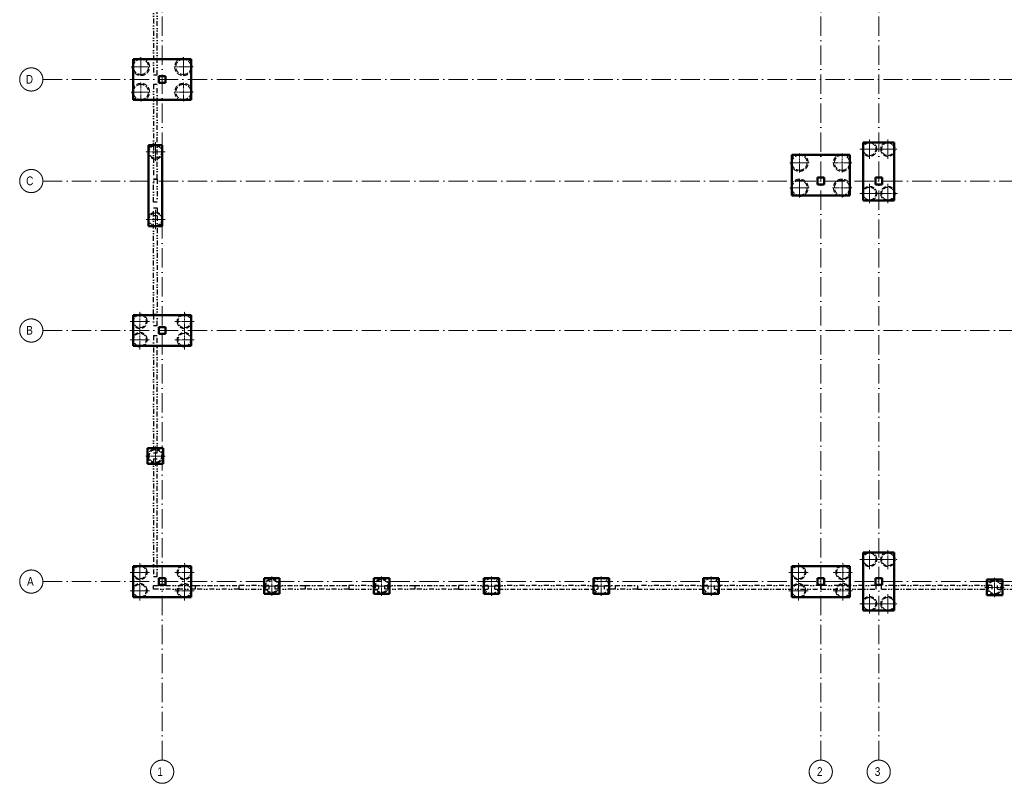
# Model space of a CAD drawing. Header units: millimetres. Extents: x -2694 to 670324, y -147023 to 76385.
# Tile 1 of 51: x -2694 to 48270, y -2696 to 36844. Entities that reach past the tile are written whole.
import ezdxf

# ---------------------------------------------------------------- set-up
doc = ezdxf.new("R2010")
doc.units = ezdxf.units.MM
doc.header["$LTSCALE"] = 10
for name, pattern in [('A_CARA_07', [7, 5, -2]), ('DASHDOT', [25.4, 12.7, -6.35, 0, -6.35]), ('DIVIDE', [31.75, 12.7, -6.35, 0, -6.35, 0, -6.35]), ('Čerchovaná 20mm', [3000, 2000, -500, 0, -500])]:
    doc.linetypes.add(name, pattern=pattern)
for name, color, linetype, lineweight in [('_A_OSY_HPFM', 253, 'DASHDOT', 13), ('CA_NEVHRA', 43, 'A_CARA_07', 20), ('CA_POHHRA25', 7, 'Continuous', 20), ('CA_REZY', 1, 'Continuous', 40), ('CA_ZAKLADY25', 43, 'Continuous', 20)]:
    doc.layers.add(name, color=color, linetype=linetype, lineweight=lineweight)
doc.styles.add('KÓTY', font='ARIALN.TTF')

# ---------------------------------------------------------------- blocks, each defined once
blk = doc.blocks.new('OSY_HPFM')
at = {"layer": '_A_OSY_HPFM', "color": 7, "linetype": 'Čerchovaná 20mm', "lineweight": 9, "ltscale": 0.05, "transparency": 33554641}
for p, q in [((4680, -1496), (4680, 75185)), ((38770, -1496), (38770, 75185)), ((41770, -1496), (41770, 75185)), ((-1494, 33750), (294943, 33750)), ((-1494, 28490), (294943, 28490)), ((-1494, 20750), (294943, 20750)), ((-1494, 7750), (294943, 7750))]:
    blk.add_line(p, q, dxfattribs=at)
at = {"layer": '_A_OSY_HPFM', "color": 7, "lineweight": 9, "ltscale": 100, "transparency": 33554641}
for centre in [(-2094, 33750), (-2094, 28490), (-2094, 20750), (-2094, 7750), (4680, -2096), (38770, -2096), (41770, -2096)]:
    blk.add_circle(centre, 600, dxfattribs=at)
at = {"layer": '_A_OSY_HPFM', "color": 7, "lineweight": 9, "ltscale": 0.05, "transparency": 33554641, "style": 'KÓTY'}
for s, p in [('D', (-2376, 33535)), ('C', (-2359, 28275)), ('B', (-2357, 20535)), ('A', (-2311, 7535)), ('1', (4433, -2314)), ('2', (38573, -2314)), ('3', (41565, -2314))]:
    blk.add_text(s, height=450, dxfattribs=at).set_placement(p)
blk = doc.blocks.new('zaklady hpfm')
at = {"layer": 'CA_ZAKLADY25', "color": 8, "lineweight": 50, "true_color": 0x7b7b7b}
for p, q in [((3180, 34800), (3180, 32700)), ((6180, 34800), (3180, 34800)), ((3180, 34800), (6180, 34800)), ((3180, 32700), (3180, 34800)), ((6180, 32700), (6180, 34800)), ((6180, 34800), (6180, 32700)), ((4505, 33575), (4505, 33925)), ((4505, 33925), (4855, 33925)), ((4505, 33925), (4505, 33575)), ((4855, 33925), (4505, 33925)), ((4855, 33925), (4855, 33575)), ((4855, 33575), (4855, 33925)), ((4855, 33575), (4505, 33575)), ((4505, 33575), (4855, 33575)), ((3180, 32700), (6180, 32700)), ((6180, 32700), (3180, 32700)), ((4680, 30350), (3980, 30350)), ((3980, 30350), (3980, 26150)), ((3980, 26150), (3980, 30350)), ((3980, 30350), (4680, 30350)), ((4680, 26150), (4680, 30350)), ((4680, 30350), (4680, 26150)), ((42570, 30490), (40970, 30490)), ((40970, 30490), (40970, 27490)), ((40970, 30490), (40970, 27490)), ((40970, 30490), (42570, 30490)), ((42570, 27490), (42570, 30490)), ((42570, 30490), (42570, 27490)), ((37270, 29840), (37270, 27740)), ((40270, 29840), (37270, 29840)), ((37270, 29840), (40270, 29840)), ((37270, 27740), (37270, 29840)), ((40270, 27740), (40270, 29840)), ((40270, 29840), (40270, 27740)), ((38595, 28315), (38595, 28665)), ((38595, 28665), (38945, 28665)), ((38595, 28665), (38595, 28315)), ((38945, 28665), (38595, 28665)), ((38945, 28665), (38945, 28315)), ((38945, 28665), (38945, 28315)), ((41595, 28665), (41945, 28665)), ((41595, 28315), (41595, 28665)), ((41945, 28665), (41595, 28665)), ((41595, 28665), (41595, 28315)), ((41945, 28665), (41945, 28315)), ((41945, 28315), (41945, 28665)), ((38945, 28315), (38595, 28315)), ((38595, 28315), (38945, 28315)), ((41945, 28315), (41595, 28315)), ((41595, 28315), (41945, 28315)), ((37270, 27740), (40270, 27740)), ((37270, 27740), (40270, 27740)), ((40970, 27490), (42570, 27490)), ((42570, 27490), (40970, 27490)), ((3980, 26150), (4680, 26150)), ((4680, 26150), (3980, 26150)), ((3180, 21550), (3180, 19950)), ((6180, 21550), (3180, 21550)), ((3180, 21550), (6180, 21550)), ((3180, 19950), (3180, 21550)), ((6180, 19950), (6180, 21550)), ((6180, 21550), (6180, 19950)), ((4505, 20575), (4505, 20925)), ((4505, 20925), (4855, 20925)), ((4505, 20925), (4505, 20575)), ((4855, 20925), (4505, 20925)), ((4855, 20925), (4855, 20575)), ((4855, 20575), (4855, 20925)), ((4855, 20575), (4505, 20575)), ((4505, 20575), (4855, 20575)), ((3180, 19950), (6180, 19950)), ((6180, 19950), (3180, 19950)), ((4730, 14650), (3930, 14650)), ((3930, 14650), (3930, 13850)), ((3930, 13850), (3930, 14650)), ((3930, 14650), (4730, 14650)), ((4730, 13850), (4730, 14650)), ((4730, 14650), (4730, 13850)), ((3930, 13850), (4730, 13850)), ((4730, 13850), (3930, 13850)), ((42570, 9250), (40970, 9250)), ((40970, 9250), (40970, 6250)), ((40970, 6250), (40970, 9250)), ((40970, 9250), (42570, 9250)), ((42570, 6250), (42570, 9250)), ((42570, 9250), (42570, 6250)), ((3180, 8550), (3180, 6950)), ((6180, 8550), (3180, 8550)), ((3180, 8550), (6180, 8550)), ((3180, 6950), (3180, 8550)), ((6180, 6950), (6180, 8550)), ((6180, 8550), (6180, 6950)), ((37270, 8550), (37270, 6950)), ((40270, 8550), (37270, 8550)), ((37270, 8550), (40270, 8550)), ((37270, 6950), (37270, 8550)), ((40270, 6950), (40270, 8550)), ((40270, 8550), (40270, 6950)), ((4505, 7575), (4505, 7925)), ((4505, 7925), (4855, 7925)), ((4505, 7925), (4505, 7575)), ((4855, 7925), (4505, 7925)), ((4855, 7925), (4855, 7575)), ((4855, 7575), (4855, 7925)), ((10760, 7920), (9960, 7920)), ((9960, 7920), (9960, 7120)), ((9960, 7120), (9960, 7920)), ((9960, 7920), (10760, 7920)), ((10760, 7120), (10760, 7920)), ((10760, 7920), (10760, 7120)), ((16440, 7920), (15640, 7920)), ((15640, 7920), (15640, 7120)), ((15640, 7120), (15640, 7920)), ((15640, 7920), (16440, 7920)), ((16440, 7120), (16440, 7920)), ((16440, 7920), (16440, 7120)), ((22125, 7920), (21325, 7920)), ((21325, 7920), (21325, 7120)), ((21325, 7120), (21325, 7920)), ((21325, 7920), (22125, 7920)), ((22125, 7120), (22125, 7920)), ((22125, 7920), (22125, 7120)), ((27810, 7920), (27010, 7920)), ((27010, 7920), (27010, 7120)), ((27010, 7120), (27010, 7920)), ((27010, 7920), (27810, 7920)), ((27810, 7120), (27810, 7920)), ((27810, 7920), (27810, 7120)), ((33490, 7920), (32690, 7920)), ((32690, 7920), (32690, 7120)), ((32690, 7120), (32690, 7920)), ((32690, 7920), (33490, 7920)), ((33490, 7120), (33490, 7920)), ((33490, 7920), (33490, 7120)), ((38595, 7575), (38595, 7925)), ((38595, 7925), (38945, 7925)), ((38595, 7925), (38595, 7575)), ((38945, 7925), (38595, 7925)), ((38945, 7925), (38945, 7575)), ((38945, 7575), (38945, 7925)), ((41595, 7925), (41945, 7925)), ((41595, 7575), (41595, 7925)), ((41945, 7925), (41595, 7925)), ((41595, 7925), (41595, 7575)), ((41945, 7925), (41945, 7575)), ((41945, 7575), (41945, 7925)), ((48170, 7850), (47370, 7850)), ((47370, 7850), (47370, 7050)), ((47370, 7050), (47370, 7850)), ((47370, 7850), (48170, 7850)), ((48170, 7050), (48170, 7850)), ((48170, 7850), (48170, 7050)), ((4855, 7575), (4505, 7575)), ((4505, 7575), (4855, 7575)), ((38945, 7575), (38595, 7575)), ((38595, 7575), (38945, 7575)), ((41945, 7575), (41595, 7575)), ((41595, 7575), (41945, 7575)), ((3180, 6950), (6180, 6950)), ((6180, 6950), (3180, 6950)), ((9960, 7120), (10760, 7120)), ((10760, 7120), (9960, 7120)), ((15640, 7120), (16440, 7120)), ((16440, 7120), (15640, 7120)), ((21325, 7120), (22125, 7120)), ((22125, 7120), (21325, 7120)), ((27010, 7120), (27810, 7120)), ((27810, 7120), (27010, 7120)), ((32690, 7120), (33490, 7120)), ((33490, 7120), (32690, 7120)), ((37270, 6950), (40270, 6950)), ((40270, 6950), (37270, 6950)), ((47370, 7050), (48170, 7050)), ((48170, 7050), (47370, 7050)), ((40970, 6250), (42570, 6250)), ((42570, 6250), (40970, 6250))]:
    blk.add_line(p, q, dxfattribs=at)
blk = doc.blocks.new('PRAHY')
at = {"layer": 'CA_REZY', "color": 251, "linetype": 'DIVIDE', "lineweight": 25, "ltscale": 2, "true_color": 0x646464}
for p, q in [((4230, -155899), (4230, -161999)), ((4430, -161999), (4430, -155899)), ((4430, -161999), (4230, -161999)), ((4230, -162479), (4430, -162479)), ((4230, -162479), (4230, -167384)), ((4430, -167384), (4430, -162479)), ((4230, -167384), (4430, -167384)), ((4230, -168579), (4230, -167384)), ((4430, -167384), (4230, -167384)), ((4430, -167384), (4430, -168579)), ((4430, -168579), (4230, -168579)), ((4230, -168881), (4430, -168881)), ((4230, -169299), (4230, -168881)), ((4430, -168881), (4430, -169299)), ((4430, -169299), (4230, -169299)), ((4230, -174399), (4230, -169299)), ((4430, -169299), (4230, -169299)), ((4430, -169299), (4430, -174399)), ((4430, -174399), (4230, -174399)), ((4230, -174399), (4230, -174981)), ((4430, -174399), (4230, -174399)), ((4430, -174981), (4430, -174399)), ((4430, -174981), (4230, -174981)), ((4230, -175479), (4430, -175479)), ((4230, -175479), (4230, -181579)), ((4430, -181579), (4430, -175479)), ((4430, -181579), (4230, -181579)), ((4230, -181879), (4430, -181879)), ((4230, -181879), (4230, -187979)), ((4430, -187979), (4430, -181879)), ((4430, -187979), (4230, -187979)), ((4230, -188629), (4230, -188429)), ((4230, -188429), (6390, -188429)), ((6390, -188429), (6390, -188629)), ((6390, -188429), (8650, -188429)), ((6390, -188429), (6390, -188629)), ((10200, -188429), (8650, -188429)), ((8650, -188429), (8650, -188629)), ((8650, -188429), (8650, -188629)), ((10200, -188429), (10200, -188629)), ((10533, -188629), (10533, -188429)), ((10533, -188429), (12080, -188429)), ((12080, -188429), (12080, -188629)), ((12080, -188429), (14340, -188429)), ((12080, -188429), (12080, -188629)), ((15873, -188429), (14340, -188429)), ((14340, -188429), (14340, -188629)), ((14340, -188429), (14340, -188629)), ((15873, -188429), (15873, -188629)), ((16213, -188629), (16213, -188429)), ((16213, -188429), (17760, -188429)), ((17760, -188429), (17760, -188629)), ((17760, -188429), (20020, -188429)), ((17760, -188429), (17760, -188629)), ((21553, -188429), (20020, -188429)), ((20020, -188429), (20020, -188629)), ((20020, -188429), (20020, -188629)), ((21553, -188429), (21553, -188629)), ((21898, -188629), (21898, -188429)), ((22070, -188429), (21898, -188429)), ((27238, -188429), (22070, -188429)), ((27238, -188429), (27238, -188629)), ((27583, -188629), (27583, -188429)), ((27583, -188429), (28120, -188429)), ((28120, -188429), (28120, -188629)), ((28120, -188429), (29280, -188429)), ((28120, -188429), (28120, -188629)), ((32923, -188429), (29280, -188429)), ((29280, -188429), (29280, -188629)), ((29280, -188429), (29280, -188629)), ((32923, -188429), (32923, -188629)), ((33270, -188629), (33270, -188429)), ((38770, -188429), (33270, -188429)), ((38770, -188429), (38770, -188629)), ((38770, -188629), (38770, -188429)), ((41620, -188429), (38770, -188429)), ((41620, -188429), (41620, -188629)), ((41920, -188629), (41920, -188429)), ((47620, -188429), (41920, -188429)), ((47620, -188429), (47620, -188629)), ((47920, -188629), (47920, -188429)), ((53620, -188429), (47920, -188429)), ((6390, -188629), (4230, -188629)), ((8650, -188629), (6390, -188629)), ((8650, -188629), (10200, -188629)), ((12080, -188629), (10533, -188629)), ((14340, -188629), (12080, -188629)), ((14340, -188629), (15873, -188629)), ((17760, -188629), (16213, -188629)), ((20020, -188629), (17760, -188629)), ((20020, -188629), (21553, -188629)), ((21898, -188629), (22070, -188629)), ((22070, -188629), (27238, -188629)), ((28120, -188629), (27583, -188629)), ((29280, -188629), (28120, -188629)), ((29280, -188629), (32923, -188629)), ((33270, -188629), (38770, -188629)), ((38770, -188629), (41620, -188629)), ((41920, -188629), (47620, -188629)), ((47920, -188629), (53620, -188629))]:
    blk.add_line(p, q, dxfattribs=at)
blk = doc.blocks.new('PILOTY')
at = {"layer": 'CA_NEVHRA', "color": 8, "true_color": 0x7b7b7b}
for p, q in [((3580, -167295), (3580, -166795)), ((5780, -167295), (5780, -166795)), ((3580, -167295), (3080, -167295)), ((3580, -167295), (4080, -167295)), ((3580, -167295), (3580, -167795)), ((5780, -167295), (5280, -167295)), ((5780, -167295), (5780, -167795)), ((5780, -167295), (6280, -167295)), ((3580, -168595), (3580, -168095)), ((5780, -168595), (5780, -168095)), ((3580, -168595), (3080, -168595)), ((3580, -168595), (3580, -169095)), ((3580, -168595), (4080, -168595)), ((5780, -168595), (5280, -168595)), ((5780, -168595), (6280, -168595)), ((5780, -168595), (5780, -169095)), ((4330, -171695), (4330, -171195)), ((41295, -171555), (41295, -171055)), ((42245, -171555), (42245, -171055)), ((4330, -171695), (3830, -171695)), ((4330, -171695), (4330, -172195)), ((4330, -171695), (4830, -171695)), ((41295, -171555), (40795, -171555)), ((41295, -171555), (41295, -172055)), ((41295, -171555), (41795, -171555)), ((42245, -171555), (41745, -171555)), ((42245, -171555), (42245, -172055)), ((42245, -171555), (42745, -171555)), ((37670, -172255), (37170, -172255)), ((37670, -172255), (37670, -171755)), ((37670, -172255), (38170, -172255)), ((37670, -172255), (37670, -172755)), ((39870, -172255), (39370, -172255)), ((39870, -172255), (39870, -171755)), ((39870, -172255), (39870, -172755)), ((39870, -172255), (40370, -172255)), ((37670, -173555), (37670, -173055)), ((39870, -173555), (39870, -173055)), ((37670, -173555), (37170, -173555)), ((37670, -173555), (37670, -174055)), ((37670, -173555), (37870, -173555)), ((37870, -173555), (38170, -173555)), ((39670, -173555), (39370, -173555)), ((39870, -173555), (39670, -173555)), ((39870, -173555), (40370, -173555)), ((39870, -173555), (39870, -174055)), ((41295, -173855), (41295, -173355)), ((42245, -173855), (42245, -173355)), ((41170, -173855), (40795, -173855)), ((41295, -173855), (41170, -173855)), ((41295, -173855), (41795, -173855)), ((41295, -173855), (41295, -174305)), ((42245, -173855), (41745, -173855)), ((42245, -173855), (42245, -174305)), ((42245, -173855), (42370, -173855)), ((42370, -173855), (42745, -173855)), ((4330, -175195), (4330, -174695)), ((41295, -174305), (41295, -174355)), ((42245, -174305), (42245, -174355)), ((4330, -175195), (3830, -175195)), ((4330, -175195), (4330, -175695)), ((4330, -175195), (4830, -175195)), ((3530, -180470), (3530, -179970)), ((5830, -180470), (5830, -179970)), ((3530, -180470), (3030, -180470)), ((3530, -180470), (3780, -180470)), ((3530, -180470), (3530, -180970)), ((3530, -181420), (3530, -180920)), ((3780, -180470), (4030, -180470)), ((5580, -180470), (5330, -180470)), ((5830, -180470), (5580, -180470)), ((5830, -180470), (5830, -180970)), ((5830, -180470), (6330, -180470)), ((5830, -181420), (5830, -180920)), ((3530, -181420), (3030, -181420)), ((3530, -181420), (3530, -181920)), ((3530, -181420), (3780, -181420)), ((3780, -181420), (4030, -181420)), ((5580, -181420), (5330, -181420)), ((5830, -181420), (5580, -181420)), ((5830, -181420), (6330, -181420)), ((5830, -181420), (5830, -181920)), ((4330, -187270), (4330, -186945)), ((4155, -187445), (3830, -187445)), ((4330, -187445), (4155, -187445)), ((4330, -187445), (4330, -187270)), ((4330, -187445), (4330, -187620)), ((4330, -187445), (4505, -187445)), ((4505, -187445), (4830, -187445)), ((4330, -187620), (4330, -187945)), ((41295, -192795), (41295, -192295)), ((42245, -192795), (42245, -192295)), ((3530, -193470), (3530, -192970)), ((5830, -193470), (5830, -192970)), ((37620, -193470), (37620, -192970)), ((39920, -193470), (39920, -192970)), ((41295, -192795), (40795, -192795)), ((41295, -192795), (41295, -193045)), ((41295, -192795), (41795, -192795)), ((41295, -193045), (41295, -193295)), ((42245, -192795), (41745, -192795)), ((42245, -192795), (42245, -193045)), ((42245, -192795), (42745, -192795)), ((42245, -193045), (42245, -193295)), ((3530, -193470), (3030, -193470)), ((3530, -193470), (3780, -193470)), ((3530, -193470), (3530, -193970)), ((3780, -193470), (4030, -193470)), ((5580, -193470), (5330, -193470)), ((5830, -193470), (5580, -193470)), ((5830, -193470), (5830, -193970)), ((5830, -193470), (6330, -193470)), ((37620, -193470), (37120, -193470)), ((37620, -193470), (37870, -193470)), ((37620, -193470), (37620, -193970)), ((37870, -193470), (38120, -193470)), ((39670, -193470), (39420, -193470)), ((39920, -193470), (39670, -193470)), ((39920, -193470), (39920, -193970)), ((39920, -193470), (40420, -193470)), ((3530, -194420), (3530, -193920)), ((5830, -194420), (5830, -193920)), ((10360, -193925), (10360, -193675)), ((10360, -194175), (10360, -193925)), ((16040, -193925), (16040, -193675)), ((16040, -194175), (16040, -193925)), ((21725, -193925), (21725, -193675)), ((21725, -194175), (21725, -193925)), ((27410, -193925), (27410, -193675)), ((27410, -194175), (27410, -193925)), ((33090, -193925), (33090, -193675)), ((33090, -194175), (33090, -193925)), ((37620, -194420), (37620, -193920)), ((39920, -194420), (39920, -193920)), ((47770, -194070), (47770, -193745)), ((47770, -194245), (47770, -194070)), ((3530, -194420), (3030, -194420)), ((3530, -194420), (3530, -194920)), ((3530, -194420), (3780, -194420)), ((3780, -194420), (4030, -194420)), ((5580, -194420), (5330, -194420)), ((5830, -194420), (5580, -194420)), ((5830, -194420), (6330, -194420)), ((5830, -194420), (5830, -194920)), ((10110, -194175), (9860, -194175)), ((10360, -194175), (10110, -194175)), ((10360, -194175), (10360, -194425)), ((10360, -194175), (10610, -194175)), ((10360, -194425), (10360, -194675)), ((10610, -194175), (10860, -194175)), ((15790, -194175), (15540, -194175)), ((16040, -194175), (15790, -194175)), ((16040, -194175), (16040, -194425)), ((16040, -194175), (16290, -194175)), ((16040, -194425), (16040, -194675)), ((16290, -194175), (16540, -194175)), ((21475, -194175), (21225, -194175)), ((21725, -194175), (21475, -194175)), ((21725, -194175), (21725, -194425)), ((21725, -194175), (21975, -194175)), ((21725, -194425), (21725, -194675)), ((21975, -194175), (22225, -194175)), ((27160, -194175), (26910, -194175)), ((27410, -194175), (27160, -194175)), ((27410, -194175), (27410, -194425)), ((27410, -194175), (27660, -194175)), ((27410, -194425), (27410, -194675)), ((27660, -194175), (27910, -194175)), ((32840, -194175), (32590, -194175)), ((33090, -194175), (32840, -194175)), ((33090, -194175), (33090, -194425)), ((33090, -194175), (33340, -194175)), ((33090, -194425), (33090, -194675)), ((33340, -194175), (33590, -194175)), ((37620, -194420), (37120, -194420)), ((37620, -194420), (37620, -194920)), ((37620, -194420), (37870, -194420)), ((37870, -194420), (38120, -194420)), ((39670, -194420), (39420, -194420)), ((39920, -194420), (39670, -194420)), ((39920, -194420), (40420, -194420)), ((39920, -194420), (39920, -194920)), ((41295, -194845), (41295, -194595)), ((42245, -194845), (42245, -194595)), ((47595, -194245), (47270, -194245)), ((47770, -194245), (47595, -194245)), ((47770, -194245), (47770, -194420)), ((47770, -194245), (47945, -194245)), ((47770, -194420), (47770, -194745)), ((47945, -194245), (48270, -194245)), ((41295, -195095), (40795, -195095)), ((41295, -195095), (41295, -194845)), ((41295, -195095), (41795, -195095)), ((41295, -195095), (41295, -195595)), ((42245, -195095), (41745, -195095)), ((42245, -195095), (42245, -194845)), ((42245, -195095), (42245, -195595)), ((42245, -195095), (42745, -195095))]:
    blk.add_line(p, q, dxfattribs=at)
at = {"layer": 'CA_NEVHRA', "color": 8, "ltscale": 5, "true_color": 0x7b7b7b}
for centre, radius, start, end in [((3580, -167295), 450, 0, 180), ((3580, -167295), 450, 0, 180), ((3580, -167295), 390, 90, 270), ((3580, -167295), 390, 90, 270), ((3580, -167295), 390, 270, 90), ((3580, -167295), 390, 270, 90), ((5780, -167295), 450, 0, 180), ((5780, -167295), 450, 0, 180), ((5780, -167295), 390, 90, 270), ((5780, -167295), 390, 90, 270), ((5780, -167295), 390, 270, 90), ((5780, -167295), 390, 270, 90), ((3580, -167295), 450, 180, 0), ((3580, -167295), 450, 180, 0), ((5780, -167295), 450, 180, 0), ((5780, -167295), 450, 180, 0), ((3580, -168595), 450, 0, 180), ((3580, -168595), 450, 0, 180), ((5780, -168595), 450, 0, 180), ((5780, -168595), 450, 0, 180), ((3580, -168595), 450, 180, 0), ((3580, -168595), 450, 180, 0), ((3580, -168595), 390, 90, 270), ((3580, -168595), 390, 90, 270), ((3580, -168595), 390, 270, 90), ((3580, -168595), 390, 270, 90), ((5780, -168595), 450, 180, 0), ((5780, -168595), 450, 180, 0), ((5780, -168595), 390, 90, 270), ((5780, -168595), 390, 90, 270), ((5780, -168595), 390, 270, 90), ((5780, -168595), 390, 270, 90), ((41295, -171555), 375, 0, 180), ((41295, -171555), 375, 0, 180), ((41295, -171555), 325, 90, 270), ((41295, -171555), 325, 90, 270), ((41295, -171555), 325, 270, 90), ((41295, -171555), 325, 270, 90), ((42245, -171555), 375, 0, 180), ((42245, -171555), 375, 0, 180), ((42245, -171555), 325, 90, 270), ((42245, -171555), 325, 90, 270), ((42245, -171555), 325, 270, 90), ((42245, -171555), 325, 270, 90), ((4330, -171695), 375, 0, 180), ((4330, -171695), 375, 0, 180), ((4330, -171695), 375, 180, 0), ((4330, -171695), 375, 180, 0), ((4330, -171695), 325, 90, 270), ((4330, -171695), 325, 90, 270), ((4330, -171695), 325, 270, 90), ((4330, -171695), 325, 270, 90), ((41295, -171555), 375, 180, 0), ((41295, -171555), 375, 180, 0), ((42245, -171555), 375, 180, 0), ((42245, -171555), 375, 180, 0), ((37670, -172255), 450, 0, 180), ((37670, -172255), 450, 0, 180), ((37670, -172255), 450, 180, 0), ((37670, -172255), 450, 180, 0), ((37670, -172255), 390, 90, 270), ((37670, -172255), 390, 90, 270), ((37670, -172255), 390, 270, 90), ((37670, -172255), 390, 270, 90), ((39870, -172255), 450, 0, 180), ((39870, -172255), 450, 0, 180), ((39870, -172255), 450, 180, 0), ((39870, -172255), 450, 180, 0), ((39870, -172255), 390, 90, 270), ((39870, -172255), 390, 90, 270), ((39870, -172255), 390, 270, 90), ((39870, -172255), 390, 270, 90), ((37670, -173555), 450, 0, 180), ((37670, -173555), 450, 0, 180), ((37670, -173555), 390, 90, 270), ((37670, -173555), 390, 90, 270), ((37670, -173555), 390, 270, 90), ((37670, -173555), 390, 270, 90), ((39870, -173555), 450, 0, 180), ((39870, -173555), 450, 0, 180), ((39870, -173555), 390, 90, 270), ((39870, -173555), 390, 90, 270), ((39870, -173555), 390, 270, 90), ((39870, -173555), 390, 270, 90), ((37670, -173555), 450, 180, 0), ((37670, -173555), 450, 180, 0), ((39870, -173555), 450, 180, 0), ((39870, -173555), 450, 180, 0), ((41295, -173855), 375, 0, 180), ((41295, -173855), 375, 0, 180), ((41295, -173855), 325, 90, 270), ((41295, -173855), 325, 90, 270), ((41295, -173855), 325, 270, 90), ((41295, -173855), 325, 270, 90), ((42245, -173855), 375, 0, 180), ((42245, -173855), 375, 0, 180), ((42245, -173855), 325, 90, 270), ((42245, -173855), 325, 90, 270), ((42245, -173855), 325, 270, 90), ((42245, -173855), 325, 270, 90), ((41295, -173855), 375, 180, 0), ((41295, -173855), 375, 180, 0), ((42245, -173855), 375, 180, 0), ((42245, -173855), 375, 180, 0), ((4330, -175195), 375, 0, 180), ((4330, -175195), 375, 0, 180), ((4330, -175195), 375, 180, 0), ((4330, -175195), 375, 180, 0), ((4330, -175195), 325, 90, 270), ((4330, -175195), 325, 90, 270), ((4330, -175195), 325, 270, 90), ((4330, -175195), 325, 270, 90), ((3530, -180470), 375, 0, 180), ((3530, -180470), 375, 0, 180), ((3530, -180470), 325, 90, 270), ((3530, -180470), 325, 90, 270), ((3530, -180470), 325, 270, 90), ((3530, -180470), 325, 270, 90), ((5830, -180470), 375, 0, 180), ((5830, -180470), 375, 0, 180), ((5830, -180470), 325, 90, 270), ((5830, -180470), 325, 90, 270), ((5830, -180470), 325, 270, 90), ((5830, -180470), 325, 270, 90), ((3530, -180470), 375, 180, 0), ((3530, -180470), 375, 180, 0), ((5830, -180470), 375, 180, 0), ((5830, -180470), 375, 180, 0), ((3530, -181420), 375, 0, 180), ((3530, -181420), 375, 0, 180), ((3530, -181420), 375, 180, 0), ((3530, -181420), 375, 180, 0), ((3530, -181420), 325, 90, 270), ((3530, -181420), 325, 90, 270), ((3530, -181420), 325, 270, 90), ((3530, -181420), 325, 270, 90), ((5830, -181420), 375, 0, 180), ((5830, -181420), 375, 0, 180), ((5830, -181420), 375, 180, 0), ((5830, -181420), 375, 180, 0), ((5830, -181420), 325, 90, 270), ((5830, -181420), 325, 90, 270), ((5830, -181420), 325, 270, 90), ((5830, -181420), 325, 270, 90), ((4330, -187445), 375, 0, 180), ((4330, -187445), 375, 0, 180), ((4330, -187445), 375, 180, 0), ((4330, -187445), 375, 180, 0), ((4330, -187445), 325, 90, 270), ((4330, -187445), 325, 90, 270), ((4330, -187445), 325, 270, 90), ((4330, -187445), 325, 270, 90), ((41295, -192795), 375, 0, 180), ((41295, -192795), 375, 0, 180), ((41295, -192795), 325, 90, 270), ((41295, -192795), 325, 90, 270), ((41295, -192795), 325, 270, 90), ((41295, -192795), 325, 270, 90), ((42245, -192795), 375, 0, 180), ((42245, -192795), 375, 0, 180), ((42245, -192795), 325, 90, 270), ((42245, -192795), 325, 90, 270), ((42245, -192795), 325, 270, 90), ((42245, -192795), 325, 270, 90), ((3530, -193470), 375, 0, 180), ((3530, -193470), 375, 0, 180), ((3530, -193470), 325, 90, 270), ((3530, -193470), 325, 90, 270), ((3530, -193470), 325, 270, 90), ((3530, -193470), 325, 270, 90), ((5830, -193470), 375, 0, 180), ((5830, -193470), 375, 0, 180), ((5830, -193470), 325, 90, 270), ((5830, -193470), 325, 90, 270), ((5830, -193470), 325, 270, 90), ((5830, -193470), 325, 270, 90), ((37620, -193470), 375, 0, 180), ((37620, -193470), 375, 0, 180), ((37620, -193470), 325, 90, 270), ((37620, -193470), 325, 90, 270), ((37620, -193470), 325, 270, 90), ((37620, -193470), 325, 270, 90), ((39920, -193470), 375, 0, 180), ((39920, -193470), 375, 0, 180), ((39920, -193470), 325, 90, 270), ((39920, -193470), 325, 90, 270), ((39920, -193470), 325, 270, 90), ((39920, -193470), 325, 270, 90), ((41295, -192795), 375, 180, 0), ((41295, -192795), 375, 180, 0), ((42245, -192795), 375, 180, 0), ((42245, -192795), 375, 180, 0), ((3530, -193470), 375, 180, 0), ((3530, -193470), 375, 180, 0), ((5830, -193470), 375, 180, 0), ((5830, -193470), 375, 180, 0), ((37620, -193470), 375, 180, 0), ((37620, -193470), 375, 180, 0), ((39920, -193470), 375, 180, 0), ((39920, -193470), 375, 180, 0), ((3530, -194420), 375, 0, 180), ((3530, -194420), 375, 0, 180), ((3530, -194420), 325, 90, 270), ((3530, -194420), 325, 90, 270), ((3530, -194420), 325, 270, 90), ((3530, -194420), 325, 270, 90), ((5830, -194420), 375, 0, 180), ((5830, -194420), 375, 0, 180), ((5830, -194420), 325, 90, 270), ((5830, -194420), 325, 90, 270), ((5830, -194420), 325, 270, 90), ((5830, -194420), 325, 270, 90), ((10360, -194175), 375, 0, 180), ((10360, -194175), 375, 0, 180), ((10360, -194175), 325, 90, 270), ((10360, -194175), 325, 90, 270), ((10360, -194175), 325, 270, 90), ((10360, -194175), 325, 270, 90), ((16040, -194175), 375, 0, 180), ((16040, -194175), 375, 0, 180), ((16040, -194175), 325, 90, 270), ((16040, -194175), 325, 90, 270), ((16040, -194175), 325, 270, 90), ((16040, -194175), 325, 270, 90), ((21725, -194175), 450, 0, 180), ((21725, -194175), 450, 0, 180), ((21725, -194175), 390, 90, 270), ((21725, -194175), 390, 90, 270), ((21725, -194175), 390, 270, 90), ((21725, -194175), 390, 270, 90), ((27410, -194175), 450, 0, 180), ((27410, -194175), 450, 0, 180), ((27410, -194175), 390, 90, 270), ((27410, -194175), 390, 90, 270), ((27410, -194175), 390, 270, 90), ((27410, -194175), 390, 270, 90), ((33090, -194175), 450, 0, 180), ((33090, -194175), 450, 0, 180), ((33090, -194175), 390, 90, 270), ((33090, -194175), 390, 90, 270), ((33090, -194175), 390, 270, 90), ((33090, -194175), 390, 270, 90), ((37620, -194420), 375, 0, 180), ((37620, -194420), 375, 0, 180), ((37620, -194420), 325, 90, 270), ((37620, -194420), 325, 90, 270), ((37620, -194420), 325, 270, 90), ((37620, -194420), 325, 270, 90), ((39920, -194420), 375, 0, 180), ((39920, -194420), 375, 0, 180), ((39920, -194420), 325, 90, 270), ((39920, -194420), 325, 90, 270), ((39920, -194420), 325, 270, 90), ((39920, -194420), 325, 270, 90), ((47770, -194245), 375, 0, 180), ((47770, -194245), 375, 0, 180), ((47770, -194245), 325, 90, 270), ((47770, -194245), 325, 90, 270), ((47770, -194245), 325, 270, 90), ((47770, -194245), 325, 270, 90), ((3530, -194420), 375, 180, 0), ((3530, -194420), 375, 180, 0), ((5830, -194420), 375, 180, 0), ((5830, -194420), 375, 180, 0), ((10360, -194175), 375, 180, 0), ((10360, -194175), 375, 180, 0), ((16040, -194175), 375, 180, 0), ((16040, -194175), 375, 180, 0), ((21725, -194175), 450, 180, 0), ((21725, -194175), 450, 180, 0), ((27410, -194175), 450, 180, 0), ((27410, -194175), 450, 180, 0), ((33090, -194175), 450, 180, 0), ((33090, -194175), 450, 180, 0), ((37620, -194420), 375, 180, 0), ((37620, -194420), 375, 180, 0), ((39920, -194420), 375, 180, 0), ((39920, -194420), 375, 180, 0), ((47770, -194245), 375, 180, 0), ((47770, -194245), 375, 180, 0), ((41295, -195095), 375, 0, 180), ((41295, -195095), 375, 0, 180), ((41295, -195095), 375, 180, 0), ((41295, -195095), 375, 180, 0), ((41295, -195095), 325, 90, 270), ((41295, -195095), 325, 90, 270), ((41295, -195095), 325, 270, 90), ((41295, -195095), 325, 270, 90), ((42245, -195095), 375, 0, 180), ((42245, -195095), 375, 0, 180), ((42245, -195095), 375, 180, 0), ((42245, -195095), 375, 180, 0), ((42245, -195095), 325, 90, 270), ((42245, -195095), 325, 90, 270), ((42245, -195095), 325, 270, 90), ((42245, -195095), 325, 270, 90)]:
    blk.add_arc(centre, radius, start, end, dxfattribs=at)

msp = doc.modelspace()

# ---------------------------------------------------------------- block references
at = {"layer": '_A_OSY_HPFM'}
msp.add_blockref('OSY_HPFM', (0, 0), dxfattribs=at)
at = {"layer": 'CA_NEVHRA'}
msp.add_blockref('PILOTY', (0, 201694.5), dxfattribs=at)
at = {"layer": 'CA_POHHRA25'}
msp.add_blockref('PRAHY', (0, 195978.4), dxfattribs=at)
at = {"layer": 'CA_ZAKLADY25'}
msp.add_blockref('zaklady hpfm', (0, 0), dxfattribs=at)

doc.saveas('drawing.dxf')
